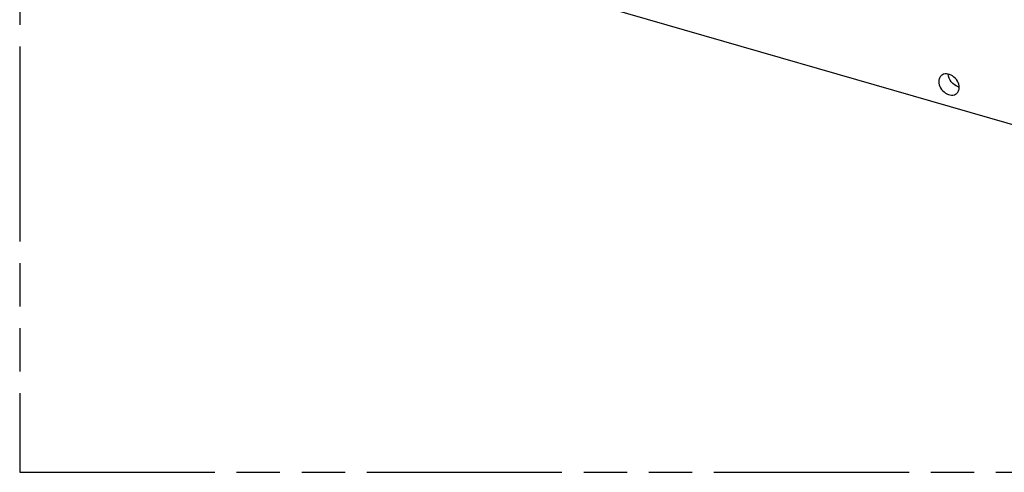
# Model space of a CAD drawing. Header units: millimetres. Extents: x 0 to 210, y 0 to 297.
# Tile 14 of 26: x 50 to 94, y 208 to 228. Entities that reach past the tile are written whole.
import ezdxf

# ---------------------------------------------------------------- set-up
doc = ezdxf.new("R2010")
doc.units = ezdxf.units.MM
doc.header["$LTSCALE"] = 19.36
doc.linetypes.add('PHANTOM', pattern=[0.8, 0.45, -0.05, 0.1, -0.05, 0.1, -0.05])
doc.layers.get('0').update_dxf_attribs({"linetype": 'CONTINUOUS'})
doc.layers.add('DEFAULT_3', color=7, linetype='PHANTOM')

msp = doc.modelspace()

# ---------------------------------------------------------------- linework, layer by layer
at = {"color": 7, "linetype": 'CONTINUOUS'}
msp.add_line((124.55151, 214.51557), (71.98377, 229.69057), dxfattribs=at)
msp.add_arc((92.14926, 225.38022), 0.49478, 254.083131, 258.685287, dxfattribs=at)
for points, knots in [([(92.05391, 224.8711), (92.05391, 224.96916), (91.98901, 225.17216), (91.8102, 225.36242), (91.62927, 225.4543), (91.491, 225.48239), (91.36036, 225.46671), (91.28582, 225.4254), (91.25556, 225.3992)], [0, 0, 0, 0, 0.25693852, 0.53079787, 0.66202308, 0.78361946, 0.89511892, 1, 1, 1, 1]), ([(92.01357, 224.90441), (91.8917, 224.9391), (91.67363, 225.09499), (91.56446, 225.34122), (91.55775, 225.46606)], [0, 0, 0, 0, 0.50335843, 1, 1, 1, 1]), ([(91.25556, 225.3992), (91.21992, 225.36833), (91.16116, 225.28448), (91.14458, 225.18469), (91.14458, 225.1336)], [0, 0, 0, 0, 0.47993666, 1, 1, 1, 1]), ([(91.14458, 225.1336), (91.14458, 225.03553), (91.20948, 224.83253), (91.38829, 224.64227), (91.56922, 224.5504), (91.70749, 224.5223), (91.83813, 224.53799), (91.91267, 224.57929), (91.94293, 224.6055)], [0, 0, 0, 0, 0.25693852, 0.53079787, 0.66202308, 0.78361946, 0.89511892, 1, 1, 1, 1]), ([(91.94293, 224.6055), (91.97857, 224.63636), (92.03733, 224.72021), (92.05391, 224.82), (92.05391, 224.8711)], [0, 0, 0, 0, 0.47993666, 1, 1, 1, 1])]:
    msp.add_open_spline(points, degree=3, knots=knots, dxfattribs=at)
at = {"layer": 'DEFAULT_3', "color": 7, "linetype": 'PHANTOM'}
for p, q in [((50.12864, 257.68), (50.12864, 207.68)), ((50.12864, 207.68), (150.12864, 207.68))]:
    msp.add_line(p, q, dxfattribs=at)

doc.saveas('drawing.dxf')
